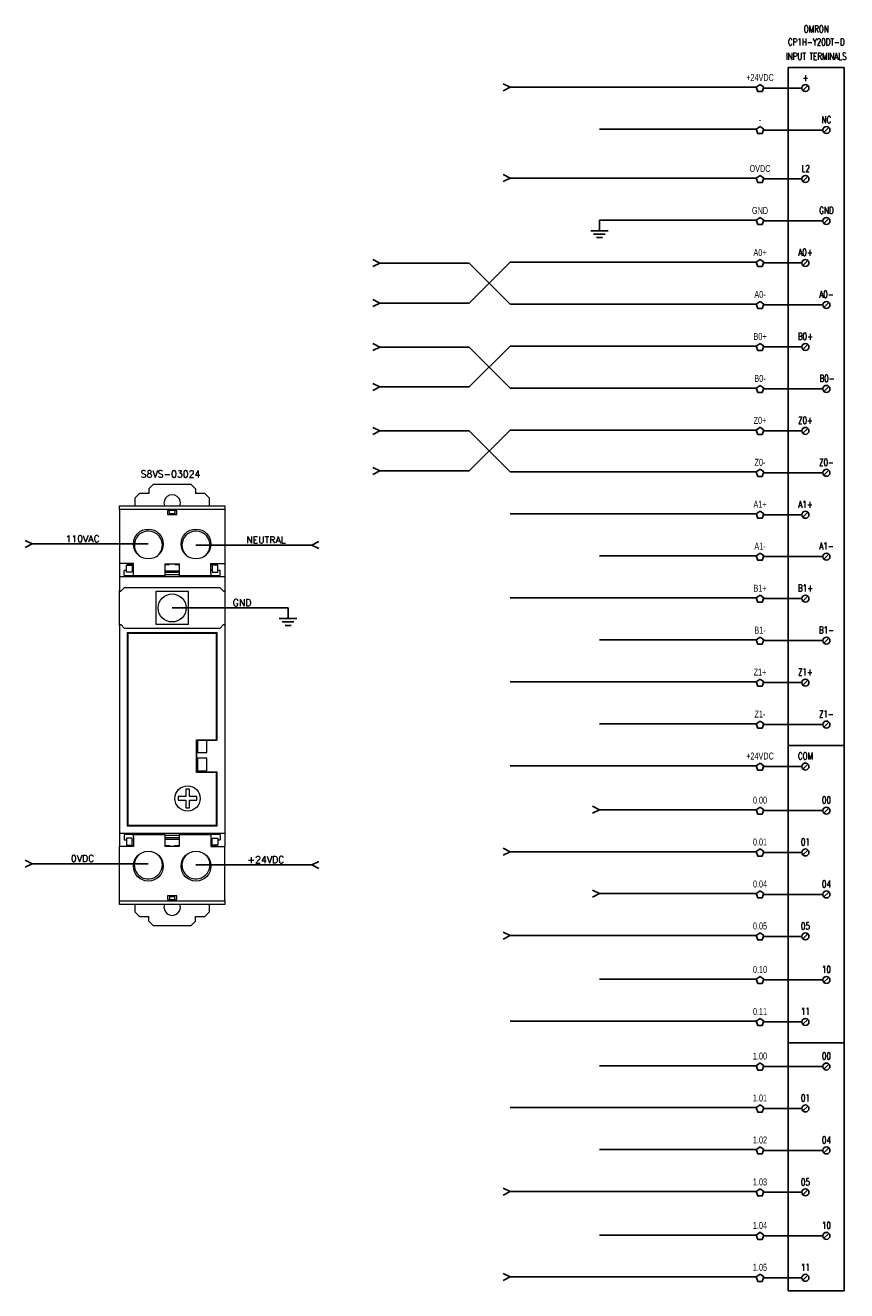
# Model space of a CAD drawing. Header units: inches. Extents: x 335.6 to 365.4, y -330.6 to -316.9.
# Tile 4 of 5: x 352 to 358.9, y -330.6 to -319.9. Entities that reach past the tile are written whole.
import ezdxf
from ezdxf.enums import TextEntityAlignment as Align

# ---------------------------------------------------------------- set-up
doc = ezdxf.new("R2010")
doc.units = ezdxf.units.IN
doc.header["$MEASUREMENT"] = 0
doc.layers.add('ATT', color=2, linetype='Continuous')
doc.styles.add('ROMANS', font='romans', dxfattribs={"width": 0.75})
doc.styles.add('S', font='simplex.shx')
doc.styles.add('TXT', font='txt')

# ---------------------------------------------------------------- blocks, each defined once
blk = doc.blocks.new('PTERMR')
blk.add_lwpolyline([(-0.061, 0.063), (-0.127, 0.015), (-0.102, -0.063), (-0.02, -0.063), (0.005, 0.015)], close=True)
blk = doc.blocks.new('ARROW')
at = {"layer": 'ATT'}
for p, q in [((-0.0625, 0.125), (0, 0)), ((0, 0), (0.0625, 0.125))]:
    blk.add_line(p, q, dxfattribs=at)
blk = doc.blocks.new('GROUND')
at = {"layer": 'ATT'}
for p, q in [((0, -0.188), (0, -0.099)), ((-0.074, -0.188), (0.074, -0.188)), ((-0.049, -0.217), (0.049, -0.217)), ((-0.025, -0.246), (0.025, -0.246))]:
    blk.add_line(p, q, dxfattribs=at)
blk = doc.blocks.new('A$C01E833EB')
at = {"color": 7, "linetype": 'Continuous', "lineweight": 15}
for p, q in [((4.25, 92.6), (3.25, 91.6)), ((6.25, 92.6), (4.25, 92.6)), ((7.25, 94.6), (6.25, 93.6)), ((6.25, 93.6), (6.25, 92.6)), ((7.25, 94.6), (15.25, 94.6)), ((16.25, 93.6), (15.25, 94.6)), ((16.25, 93.6), (16.25, 92.6)), ((18.25, 92.6), (16.25, 92.6)), ((19.25, 91.6), (18.25, 92.6)), ((0, 90), (22.5, 90)), ((0, 89.2), (0, 90)), ((3.25, 91.6), (3.25, 90)), ((19.25, 90), (19.25, 91.6)), ((22.5, 90), (22.5, 89.2)), ((22.5, 89.2), (0, 89.2)), ((0, 89.2), (0, 77.6)), ((10.25, 88.98), (10.25, 88.15)), ((12.25, 88.98), (10.25, 88.98)), ((10.25, 88.15), (12.25, 88.15)), ((10.65, 88.91), (10.61, 88.98)), ((10.65, 88.3), (10.65, 88.91)), ((11.85, 88.3), (10.65, 88.3)), ((10.65, 88.15), (10.65, 88.3)), ((11.89, 88.98), (11.85, 88.91)), ((11.85, 88.91), (11.85, 88.3)), ((11.85, 88.15), (11.85, 88.3)), ((12.25, 88.15), (12.25, 88.98)), ((22.5, 89.2), (22.5, 77.6)), ((0, 77.6), (0, 74.8)), ((3, 77.6), (0, 77.6)), ((1, 75.6), (1, 76.15)), ((1.5, 76.15), (1, 76.15)), ((1.5, 75.8), (1.5, 77.3)), ((1.5, 77.3), (2.7, 77.3)), ((1.65, 77.6), (1.65, 77.4)), ((1.65, 77.4), (3, 77.4)), ((2.7, 77.3), (2.7, 75.8)), ((3, 76.15), (2.7, 76.15)), ((3, 75.5), (3, 77.6)), ((9.65, 77.5), (9.65, 75.5)), ((12.85, 77.5), (9.65, 77.5)), ((9.65, 77.4), (10.65, 77.4)), ((12.85, 76.01), (9.65, 76.01)), ((10.65, 77.4), (10.65, 77.5)), ((11.85, 77.4), (11.85, 77.5)), ((11.85, 77.4), (12.85, 77.4)), ((12.85, 75.5), (12.85, 77.5)), ((19.5, 75.5), (19.5, 77.6)), ((19.5, 77.6), (22.5, 77.6)), ((19.5, 77.4), (20.85, 77.4)), ((19.8, 76.15), (19.5, 76.15)), ((19.8, 77.3), (19.8, 75.8)), ((21, 77.3), (19.8, 77.3)), ((20.85, 77.4), (20.85, 77.6)), ((21, 75.8), (21, 77.3)), ((21.5, 76.15), (21, 76.15)), ((21.5, 75.6), (21.5, 76.15)), ((22.5, 77.6), (22.5, 74.8)), ((22.5, 74.8), (0, 74.8)), ((0, 74.8), (0, 71.88)), ((1, 75.05), (1, 75.6)), ((1, 75.05), (3, 75.05)), ((2.7, 75.8), (1.5, 75.8)), ((3, 75), (3, 75.5)), ((9.65, 75), (3, 75)), ((12.85, 75.67), (9.65, 75.67)), ((9.65, 75.5), (9.65, 75)), ((12.85, 75.2), (9.65, 75.2)), ((12.85, 75), (12.85, 75.5)), ((19.5, 75), (12.85, 75)), ((19.5, 75.5), (19.5, 75)), ((19.5, 75.05), (21.5, 75.05)), ((19.8, 75.8), (21, 75.8)), ((21.5, 75.05), (21.5, 75.6)), ((22.5, 74.8), (22.5, 71.88)), ((0, 64.32), (0, 71.88)), ((1, 72.4), (0.34, 71.74)), ((21.5, 72.4), (1, 72.4)), ((7.75, 71.6), (7.75, 64.6)), ((14.75, 71.6), (7.75, 71.6)), ((14.75, 64.6), (14.75, 71.6)), ((22.16, 71.74), (21.5, 72.4)), ((22.5, 71.88), (22.5, 64.32)), ((0, 64.32), (0, 19.8)), ((0.34, 64.46), (1, 63.8)), ((1, 63.8), (21.5, 63.8)), ((1.65, 62.75), (1.65, 21.45)), ((20.85, 62.75), (1.65, 62.75)), ((1.75, 62.65), (1.75, 21.55)), ((20.75, 62.65), (1.75, 62.65)), ((7.75, 64.6), (14.75, 64.6)), ((20.75, 39.85), (20.75, 62.65)), ((20.85, 39.75), (20.85, 62.75)), ((21.5, 63.8), (22.16, 64.46)), ((22.5, 64.32), (22.5, 19.8)), ((16.45, 32.85), (16.45, 39.85)), ((16.45, 39.85), (20.75, 39.85)), ((16.55, 32.95), (16.55, 39.75)), ((16.55, 39.75), (16.7, 39.75)), ((16.7, 39.75), (16.7, 39.81)), ((16.7, 39.81), (18.7, 39.81)), ((16.7, 39.75), (16.7, 37.11)), ((18.7, 39.81), (18.7, 39.75)), ((18.7, 39.75), (20.85, 39.75)), ((18.7, 37.11), (18.7, 39.75)), ((16.7, 37.11), (18.7, 37.11)), ((16.7, 35.91), (16.7, 33.21)), ((18.7, 35.91), (16.7, 35.91)), ((18.7, 33.21), (18.7, 35.91)), ((20.75, 32.85), (16.45, 32.85)), ((20.85, 32.95), (16.55, 32.95)), ((16.7, 33.21), (18.7, 33.21)), ((20.75, 21.55), (20.75, 32.85)), ((20.85, 21.45), (20.85, 32.95)), ((14.15, 27.7), (12.55, 27.7)), ((12.55, 27.7), (12.55, 26.9)), ((14.15, 29.3), (14.15, 27.7)), ((14.95, 29.3), (14.15, 29.3)), ((14.95, 27.7), (14.95, 29.3)), ((16.55, 27.7), (14.95, 27.7)), ((16.55, 26.9), (16.55, 27.7)), ((12.55, 26.9), (14.15, 26.9)), ((14.15, 26.9), (14.15, 25.3)), ((14.15, 25.3), (14.95, 25.3)), ((14.95, 26.9), (16.55, 26.9)), ((14.95, 25.3), (14.95, 26.9)), ((22.5, 19.8), (0, 19.8)), ((0, 19.8), (0, 17)), ((1, 19.55), (1, 19)), ((3, 19.55), (1, 19.55)), ((1, 19), (1, 18.45)), ((1.65, 21.45), (20.85, 21.45)), ((1.75, 21.55), (20.75, 21.55)), ((3, 19.6), (9.65, 19.6)), ((3, 19.1), (3, 19.6)), ((3, 19.1), (3, 17)), ((9.65, 19.6), (9.65, 19.1)), ((9.65, 19.4), (12.85, 19.4)), ((9.65, 19.1), (9.65, 17.1)), ((12.85, 19.6), (19.5, 19.6)), ((12.85, 19.1), (12.85, 19.6)), ((12.85, 17.1), (12.85, 19.1)), ((19.5, 19.6), (19.5, 19.1)), ((21.5, 19.55), (19.5, 19.55)), ((19.5, 19.1), (19.5, 17)), ((21.5, 19.55), (21.5, 19)), ((21.5, 19), (21.5, 18.45)), ((22.5, 19.8), (22.5, 17)), ((0, 5.4), (0, 17)), ((3, 17), (0, 17)), ((1, 18.45), (1.5, 18.45)), ((1.5, 18.8), (1.5, 17.3)), ((2.7, 18.8), (1.5, 18.8)), ((1.5, 17.3), (2.7, 17.3)), ((1.65, 17), (1.65, 17.2)), ((1.65, 17.2), (3, 17.2)), ((2.7, 17.3), (2.7, 18.8)), ((2.7, 18.45), (3, 18.45)), ((9.65, 18.93), (12.85, 18.93)), ((9.65, 18.59), (12.85, 18.59)), ((9.65, 17.2), (10.65, 17.2)), ((9.65, 17.1), (12.85, 17.1)), ((10.65, 17.2), (10.65, 17.1)), ((11.85, 17.1), (11.85, 17.2)), ((11.85, 17.2), (12.85, 17.2)), ((19.5, 18.45), (19.8, 18.45)), ((19.5, 17.2), (20.85, 17.2)), ((19.5, 17), (22.5, 17)), ((19.8, 18.8), (21, 18.8)), ((19.8, 17.3), (19.8, 18.8)), ((21, 17.3), (19.8, 17.3)), ((20.85, 17.2), (20.85, 17)), ((21, 18.8), (21, 17.3)), ((21, 18.45), (21.5, 18.45)), ((22.5, 5.4), (22.5, 17)), ((10.25, 6.45), (10.25, 5.62)), ((12.25, 6.45), (10.25, 6.45)), ((10.25, 5.62), (12.25, 5.62)), ((10.65, 5.69), (10.61, 5.62)), ((10.65, 6.45), (10.65, 6.3)), ((10.65, 6.3), (10.65, 5.69)), ((10.65, 6.3), (11.85, 6.3)), ((11.85, 6.3), (11.85, 6.45)), ((11.85, 5.69), (11.85, 6.3)), ((11.89, 5.62), (11.85, 5.69)), ((12.25, 5.62), (12.25, 6.45)), ((0, 5.4), (22.5, 5.4)), ((0, 4.6), (0, 5.4)), ((22.5, 4.6), (0, 4.6)), ((3.25, 4.6), (3.25, 3)), ((3.25, 3), (4.25, 2)), ((18.25, 2), (19.25, 3)), ((19.25, 3), (19.25, 4.6)), ((22.5, 5.4), (22.5, 4.6)), ((4.25, 2), (6.25, 2)), ((6.25, 1), (6.25, 2)), ((6.25, 1), (7.25, 0)), ((15.25, 0), (7.25, 0)), ((15.25, 0), (16.25, 1)), ((16.25, 1), (16.25, 2)), ((16.25, 2), (18.25, 2))]:
    blk.add_line(p, q, dxfattribs=at)
for centre, radius in [((6.15, 81.8), 3.2), ((16.35, 81.8), 3.2), ((11.25, 68.1), 3), ((14.55, 27.3), 2.7), ((6.15, 12.8), 3.2), ((16.35, 12.8), 3.2)]:
    blk.add_circle(centre, radius, dxfattribs=at)
for centre, radius, start, end in [((11.25, 90.6), 1.75, 339.949, 200.051), ((6.15, 81.56), 3, 0, 235.1962), ((16.35, 81.56), 3, 0, 235.1962), ((6.15, 81.56), 3, 304.8038, 0), ((16.35, 81.56), 3, 304.8038, 0), ((0.2, 71.88), 0.2, 180, 315), ((22.3, 71.88), 0.2, 225, 0), ((0.2, 64.32), 0.2, 45, 180), ((22.3, 64.32), 0.2, 0, 135), ((6.15, 13.06), 3, 131.2762, 0), ((6.15, 13.06), 3, 0, 48.7238), ((16.35, 13.06), 3, 131.2762, 0), ((16.35, 13.06), 3, 0, 48.7238), ((11.25, 4), 1.75, 159.949, 20.051)]:
    blk.add_arc(centre, radius, start, end, dxfattribs=at)

msp = doc.modelspace()

# ---------------------------------------------------------------- linework, layer by layer
for p, q in [((358.114, -320.423), (356.039, -320.423)), ((358.174, -320.43), (358.499, -320.43)), ((358.507, -320.451), (358.549, -320.409)), ((356.792, -320.777), (358.114, -320.777)), ((358.174, -320.784), (358.676, -320.784)), ((358.684, -320.805), (358.726, -320.763)), ((358.114, -321.19), (356.039, -321.19)), ((358.174, -321.197), (358.499, -321.197)), ((358.507, -321.218), (358.549, -321.176)), ((358.684, -321.572), (358.726, -321.53)), ((356.792, -321.544), (358.114, -321.544)), ((358.174, -321.551), (358.676, -321.551)), ((355.694, -321.906), (354.941, -321.906)), ((355.694, -322.244), (356.039, -321.898)), ((355.694, -321.906), (356.039, -322.252)), ((358.114, -321.898), (356.039, -321.898)), ((358.174, -321.905), (358.499, -321.905)), ((358.507, -321.926), (358.549, -321.884)), ((355.694, -322.244), (354.941, -322.244)), ((356.792, -322.252), (356.039, -322.252)), ((356.792, -322.252), (358.114, -322.252)), ((358.174, -322.259), (358.676, -322.259)), ((358.684, -322.28), (358.726, -322.238)), ((358.507, -322.634), (358.549, -322.592)), ((355.694, -322.614), (354.941, -322.614)), ((355.694, -322.951), (356.039, -322.606)), ((355.694, -322.614), (356.039, -322.96)), ((358.114, -322.606), (356.039, -322.606)), ((358.174, -322.613), (358.499, -322.613)), ((355.694, -322.951), (354.941, -322.951)), ((356.792, -322.96), (356.039, -322.96)), ((356.792, -322.96), (358.114, -322.96)), ((358.174, -322.967), (358.676, -322.967)), ((358.684, -322.988), (358.726, -322.946)), ((355.694, -323.322), (354.941, -323.322)), ((355.694, -323.659), (356.039, -323.314)), ((355.694, -323.322), (356.039, -323.668)), ((358.114, -323.314), (356.039, -323.314)), ((358.174, -323.321), (358.499, -323.321)), ((358.507, -323.342), (358.549, -323.3)), ((355.694, -323.659), (354.941, -323.659)), ((356.792, -323.668), (356.039, -323.668)), ((356.792, -323.668), (358.114, -323.668)), ((358.684, -323.695), (358.726, -323.654)), ((358.174, -323.675), (358.676, -323.675)), ((358.114, -324.022), (356.039, -324.022)), ((358.174, -324.029), (358.499, -324.029)), ((358.507, -324.049), (358.549, -324.008)), ((352.012, -324.275), (352.501, -324.275)), ((352.501, -324.275), (352.99, -324.275)), ((353.391, -324.285), (353.88, -324.285)), ((353.88, -324.285), (354.369, -324.285)), ((358.114, -324.375), (356.792, -324.375)), ((358.174, -324.382), (358.676, -324.382)), ((358.684, -324.403), (358.726, -324.362)), ((358.114, -324.729), (356.039, -324.729)), ((358.174, -324.736), (358.499, -324.736)), ((358.507, -324.757), (358.549, -324.716)), ((353.191, -324.815), (353.679, -324.815)), ((353.679, -324.815), (354.168, -324.815)), ((356.792, -325.083), (358.114, -325.083)), ((358.174, -325.09), (358.676, -325.09)), ((358.684, -325.111), (358.726, -325.069)), ((358.114, -325.437), (356.039, -325.437)), ((358.174, -325.444), (358.499, -325.444)), ((358.507, -325.465), (358.549, -325.423)), ((356.792, -325.791), (358.114, -325.791)), ((358.174, -325.798), (358.676, -325.798)), ((358.684, -325.819), (358.726, -325.777)), ((358.851, -325.975), (358.382, -325.975)), ((358.114, -326.145), (356.039, -326.145)), ((358.174, -326.152), (358.499, -326.152)), ((358.507, -326.173), (358.549, -326.131)), ((356.792, -326.517), (358.114, -326.517)), ((358.174, -326.524), (358.676, -326.524)), ((358.684, -326.544), (358.726, -326.503)), ((358.114, -326.871), (356.039, -326.871)), ((358.507, -326.898), (358.549, -326.857)), ((352.012, -326.972), (352.501, -326.972)), ((352.501, -326.972), (352.99, -326.972)), ((358.174, -326.877), (358.499, -326.877)), ((353.391, -326.982), (353.88, -326.982)), ((353.88, -326.982), (354.369, -326.982)), ((356.792, -327.224), (358.114, -327.224)), ((358.174, -327.231), (358.676, -327.231)), ((358.684, -327.252), (358.726, -327.211)), ((358.114, -327.578), (356.039, -327.578)), ((358.174, -327.585), (358.499, -327.585)), ((358.507, -327.606), (358.549, -327.564)), ((358.684, -327.972), (358.726, -327.931)), ((356.792, -327.945), (358.114, -327.945)), ((358.174, -327.952), (358.676, -327.952)), ((358.114, -328.299), (356.039, -328.299)), ((358.174, -328.306), (358.499, -328.306)), ((358.507, -328.326), (358.549, -328.285)), ((358.851, -328.483), (358.382, -328.483)), ((356.792, -328.675), (358.114, -328.675)), ((358.174, -328.682), (358.676, -328.682)), ((358.684, -328.703), (358.726, -328.661)), ((358.114, -329.029), (356.039, -329.029)), ((358.174, -329.036), (358.499, -329.036)), ((358.507, -329.056), (358.549, -329.015)), ((356.792, -329.383), (358.114, -329.383)), ((358.174, -329.39), (358.676, -329.39)), ((358.684, -329.41), (358.726, -329.369)), ((358.114, -329.737), (356.039, -329.737)), ((358.174, -329.743), (358.499, -329.743)), ((358.507, -329.764), (358.549, -329.723)), ((356.792, -330.103), (358.114, -330.103)), ((358.174, -330.11), (358.676, -330.11)), ((358.684, -330.131), (358.726, -330.089)), ((358.114, -330.457), (356.039, -330.457)), ((358.174, -330.464), (358.499, -330.464)), ((358.507, -330.485), (358.549, -330.443))]:
    msp.add_line(p, q)
msp.add_lwpolyline([(358.382, -320.257), (358.854, -320.257), (358.854, -330.573), (358.382, -330.573)], close=True)
for centre in [(358.528, -320.43), (358.705, -320.784), (358.528, -321.197), (358.705, -321.551), (358.528, -321.905), (358.705, -322.259), (358.528, -322.613), (358.705, -322.967), (358.528, -323.321), (358.705, -323.675), (358.528, -324.029), (358.705, -324.382), (358.528, -324.736), (358.705, -325.09), (358.528, -325.444), (358.705, -325.798), (358.528, -326.152), (358.705, -326.524), (358.528, -326.877), (358.705, -327.231), (358.528, -327.585), (358.705, -327.952), (358.528, -328.306), (358.705, -328.682), (358.528, -329.036), (358.705, -329.39), (358.528, -329.743), (358.705, -330.11), (358.528, -330.464)]:
    msp.add_circle(centre, 0.0295)

# ---------------------------------------------------------------- block references
at = {"xscale": 0.4719101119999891, "yscale": 0.4719101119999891, "zscale": 0.471910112}
for p, rotation in [((356.039, -320.423), 90), ((356.039, -321.19), 90), ((354.941, -321.906), 90), ((354.941, -322.244), 90), ((354.941, -322.614), 90), ((354.941, -322.951), 90), ((354.941, -323.322), 90), ((354.941, -323.659), 90), ((352.012, -324.275), 90), ((354.369, -324.285), 270), ((356.792, -326.517), 90), ((356.039, -326.871), 90), ((352.012, -326.972), 90), ((354.369, -326.982), 270), ((356.792, -327.224), 90), ((356.039, -327.578), 90), ((356.039, -329.737), 90), ((356.039, -330.457), 90)]:
    msp.add_blockref('ARROW', p, dxfattribs=dict(at, rotation=rotation))
for name, p, xscale, yscale, zscale in [('PTERMR', (358.174, -320.43), 0.4719101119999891, 0.4719101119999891, 0.471910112), ('PTERMR', (358.174, -320.784), 0.4719101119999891, 0.4719101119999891, 0.471910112), ('PTERMR', (358.174, -321.197), 0.4719101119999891, 0.4719101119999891, 0.471910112), ('PTERMR', (358.174, -321.551), 0.4719101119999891, 0.4719101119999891, 0.471910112), ('PTERMR', (358.174, -321.905), 0.4719101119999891, 0.4719101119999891, 0.471910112), ('PTERMR', (358.174, -322.259), 0.4719101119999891, 0.4719101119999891, 0.471910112), ('PTERMR', (358.174, -322.613), 0.4719101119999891, 0.4719101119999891, 0.471910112), ('PTERMR', (358.174, -322.967), 0.4719101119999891, 0.4719101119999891, 0.471910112), ('PTERMR', (358.174, -323.321), 0.4719101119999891, 0.4719101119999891, 0.471910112), ('PTERMR', (358.174, -323.675), 0.4719101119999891, 0.4719101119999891, 0.471910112), ('A$C01E833EB', (352.748, -327.496), 0.03936996, 0.03936996, 0.03936996), ('PTERMR', (358.174, -324.029), 0.4719101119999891, 0.4719101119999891, 0.471910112), ('PTERMR', (358.174, -324.382), 0.4719101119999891, 0.4719101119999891, 0.471910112), ('PTERMR', (358.174, -324.736), 0.4719101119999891, 0.4719101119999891, 0.471910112), ('PTERMR', (358.174, -325.09), 0.4719101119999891, 0.4719101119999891, 0.471910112), ('PTERMR', (358.174, -325.444), 0.4719101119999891, 0.4719101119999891, 0.471910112), ('PTERMR', (358.174, -325.798), 0.4719101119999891, 0.4719101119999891, 0.471910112), ('PTERMR', (358.174, -326.152), 0.4719101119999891, 0.4719101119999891, 0.471910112), ('PTERMR', (358.174, -326.524), 0.4719101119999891, 0.4719101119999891, 0.471910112), ('PTERMR', (358.174, -326.877), 0.4719101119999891, 0.4719101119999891, 0.471910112), ('PTERMR', (358.174, -327.231), 0.4719101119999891, 0.4719101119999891, 0.471910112), ('PTERMR', (358.174, -327.585), 0.4719101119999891, 0.4719101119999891, 0.471910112), ('PTERMR', (358.174, -327.952), 0.4719101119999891, 0.4719101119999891, 0.471910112), ('PTERMR', (358.174, -328.306), 0.4719101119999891, 0.4719101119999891, 0.471910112), ('PTERMR', (358.174, -328.682), 0.4719101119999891, 0.4719101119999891, 0.471910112), ('PTERMR', (358.174, -329.036), 0.4719101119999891, 0.4719101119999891, 0.471910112), ('PTERMR', (358.174, -329.39), 0.4719101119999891, 0.4719101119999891, 0.471910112), ('PTERMR', (358.174, -329.743), 0.4719101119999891, 0.4719101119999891, 0.471910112), ('PTERMR', (358.174, -330.11), 0.4719101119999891, 0.4719101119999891, 0.471910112), ('PTERMR', (358.174, -330.464), 0.4719101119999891, 0.4719101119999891, 0.471910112)]:
    msp.add_blockref(name, p, dxfattribs=dict(xscale=xscale, yscale=yscale, zscale=zscale))
for p in [(356.792, -321.445), (354.168, -324.716)]:
    msp.add_blockref('GROUND', p)

# ---------------------------------------------------------------- texts
at = {"width": 0.75}
for s, height, style, p in [('OMRON', 0.059, 'ROMANS', (358.619, -319.961)), ('CP1H-Y20DT-D', 0.05899, 'ROMANS', (358.619, -320.071)), ('INPUT TERMINALS', 0.05899, 'ROMANS', (358.619, -320.191)), ('+24VDC', 0.059, 'TXT', (358.145, -320.371)), ('+', 0.059, 'ROMANS', (358.528, -320.371)), ('NC', 0.059, 'ROMANS', (358.705, -320.725)), ('-', 0.059, 'TXT', (358.145, -320.725)), ('OVDC', 0.059, 'TXT', (358.145, -321.138)), ('L2', 0.059, 'ROMANS', (358.53, -321.138)), ('GND', 0.059, 'TXT', (358.145, -321.492)), ('GND', 0.059, 'ROMANS', (358.705, -321.492)), ('A0+', 0.059, 'TXT', (358.145, -321.846)), ('A0+', 0.059, 'ROMANS', (358.528, -321.846)), ('A0-', 0.059, 'TXT', (358.145, -322.2)), ('A0-', 0.059, 'ROMANS', (358.705, -322.2)), ('B0+', 0.059, 'TXT', (358.145, -322.554)), ('B0+', 0.059, 'ROMANS', (358.528, -322.554)), ('B0-', 0.059, 'TXT', (358.145, -322.908)), ('B0-', 0.059, 'ROMANS', (358.71, -322.908)), ('Z0+', 0.059, 'TXT', (358.145, -323.262)), ('Z0+', 0.059, 'ROMANS', (358.528, -323.262)), ('Z0-', 0.059, 'TXT', (358.145, -323.616)), ('Z0-', 0.059, 'ROMANS', (358.705, -323.616)), ('A1+', 0.059, 'TXT', (358.145, -323.97)), ('A1+', 0.059, 'ROMANS', (358.528, -323.97)), ('A1-', 0.059, 'TXT', (358.145, -324.323)), ('A1-', 0.059, 'ROMANS', (358.705, -324.323)), ('B1+', 0.059, 'TXT', (358.145, -324.677)), ('B1+', 0.059, 'ROMANS', (358.528, -324.677)), ('B1-', 0.059, 'TXT', (358.145, -325.031)), ('B1-', 0.059, 'ROMANS', (358.705, -325.031)), ('Z1+', 0.059, 'TXT', (358.145, -325.385)), ('Z1+', 0.059, 'ROMANS', (358.528, -325.385)), ('Z1-', 0.059, 'TXT', (358.145, -325.739)), ('Z1-', 0.059, 'ROMANS', (358.705, -325.739)), ('+24VDC', 0.059, 'TXT', (358.145, -326.093)), ('COM', 0.059, 'ROMANS', (358.528, -326.093)), ('0.00', 0.059, 'TXT', (358.145, -326.465)), ('00', 0.059, 'ROMANS', (358.705, -326.465)), ('0.01', 0.059, 'TXT', (358.145, -326.818)), ('01', 0.059, 'ROMANS', (358.528, -326.818)), ('0.04', 0.059, 'TXT', (358.145, -327.172)), ('04', 0.059, 'ROMANS', (358.705, -327.172)), ('0.05', 0.059, 'TXT', (358.145, -327.526)), ('05', 0.059, 'ROMANS', (358.528, -327.526)), ('0.10', 0.059, 'TXT', (358.145, -327.893)), ('10', 0.059, 'ROMANS', (358.705, -327.893)), ('0.11', 0.059, 'TXT', (358.145, -328.247)), ('11', 0.059, 'ROMANS', (358.528, -328.247)), ('1.00', 0.059, 'TXT', (358.145, -328.623)), ('00', 0.059, 'ROMANS', (358.705, -328.623)), ('1.01', 0.059, 'TXT', (358.145, -328.977)), ('01', 0.059, 'ROMANS', (358.528, -328.977)), ('1.02', 0.059, 'TXT', (358.145, -329.331)), ('04', 0.059, 'ROMANS', (358.705, -329.331)), ('1.03', 0.059, 'TXT', (358.145, -329.685)), ('05', 0.059, 'ROMANS', (358.528, -329.685)), ('1.04', 0.059, 'TXT', (358.145, -330.051)), ('10', 0.059, 'ROMANS', (358.705, -330.051)), ('1.05', 0.059, 'TXT', (358.145, -330.405)), ('11', 0.059, 'ROMANS', (358.528, -330.405))]:
    msp.add_text(s, height=height, dxfattribs=dict(at, style=style)).set_placement(p, align=Align.CENTER)
at = {"style": 'S'}
for s, p in [('S8VS-03024', (353.177, -323.714)), ('110VAC', (352.436, -324.26)), ('NEUTRAL', (353.981, -324.269)), ('GND', (353.78, -324.799)), ('0VDC', (352.436, -326.956)), ('+24VDC', (353.981, -326.966))]:
    msp.add_text(s, height=0.0575, dxfattribs=at).set_placement(p, align=Align.CENTER)

doc.saveas('drawing.dxf')
